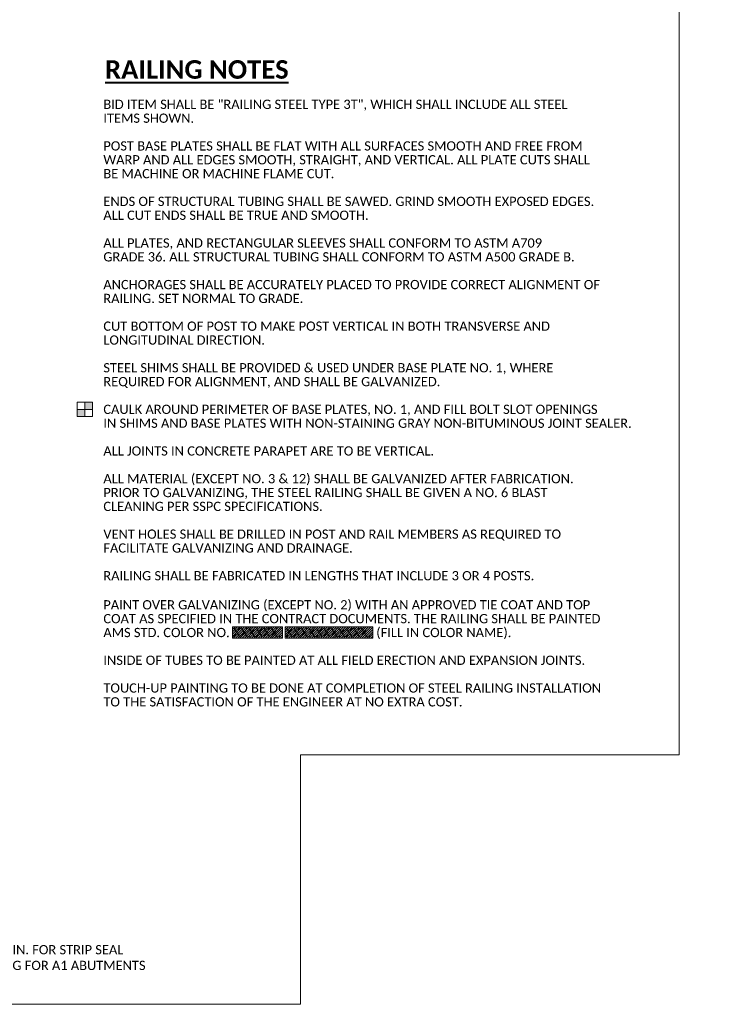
# Model space of a CAD drawing. Extents: x 5346 to 5963, y 23497 to 23756.
# Tile 6 of 8: x 5617 to 5730, y 23504 to 23663. Entities that reach past the tile are written whole.
import ezdxf
from ezdxf import colors
from ezdxf.entities.mleader import LeaderData, LeaderLine
from ezdxf.math import Vec2, Vec3

# ---------------------------------------------------------------- set-up
doc = ezdxf.new("R2010")
doc.units = 0
doc.header["$MEASUREMENT"] = 0
doc.layers.add('B_ANNO_DESIGN_NOTES', color=1, linetype='Continuous', lineweight=18, true_color=0xff0000)
for name, color, linetype, lineweight in [('B_ANNO_DIM', 7, 'Continuous', 18), ('B_ANNO_SYMB', 7, 'Continuous', 18), ('B_ANNO_TEXT', 7, 'Continuous', 18), ('B_ANNO_TEXT_TITLE', 7, 'Continuous', 40)]:
    doc.layers.add(name, color=color, linetype=linetype, lineweight=lineweight)
doc.layers.add('B_ANNO_NOPLOT', color=47, linetype='Continuous', lineweight=18, plot=False)
doc.styles.add('Annotative', font='calibri.ttf', dxfattribs={"height": 0.0625})
doc.styles.get("Standard").update_dxf_attribs({"font": 'calibri.ttf'})
doc.styles.add('Title', font='calibrib.ttf', dxfattribs={"height": 0.125})

# ---------------------------------------------------------------- blocks, each defined once
blk = doc.blocks.new('AnonymousCell9')
at = {"layer": 'B_ANNO_SYMB'}
h = blk.add_hatch(color=256, dxfattribs=at)
h.dxf.hatch_style = 1
h.paths.add_polyline_path([(1.24, 1.16), (0.01, 1.16), (0.01, -0.03), (1.24, -0.03)])
h.paths.add_polyline_path([(0.01, -0.03), (-1.22, -0.03), (-1.22, -1.16), (0.01, -1.16)])
for p, q in [((0.01, -1.16), (0.01, 1.16)), ((-1.22, -0.03), (1.24, -0.03))]:
    blk.add_line(p, q, dxfattribs=at)
at = {"layer": 'B_ANNO_SYMB', "flags": 128}
blk.add_lwpolyline([(-1.22, 1.16), (1.24, 1.16), (1.24, -1.16), (-1.22, -1.16), (-1.22, 1.16)], dxfattribs=at)
blk = doc.blocks.new('_Open30')
at = {"color": 0, "linetype": 'ByBlock', "lineweight": -2}
for p, q in [((-1, 0.27), (0, 0)), ((0, 0), (-1, -0.27)), ((0, 0), (-1, 0))]:
    blk.add_line(p, q, dxfattribs=at)
blk = doc.blocks.new('*U77')
at = {"layer": 'B_ANNO_DESIGN_NOTES'}
h = blk.add_hatch(dxfattribs=at)
h.set_pattern_fill('ANSI31', color=256, scale=2.1)
h.set_pattern_definition([(45, (309.57272, 60.3554), (-0.185616, 0.185616), [])])
h.paths.add_polyline_path([(305.51, 61.28), (313.63, 61.28), (313.63, 59.43), (305.51, 59.43)])
h = blk.add_hatch(dxfattribs=at)
h.set_pattern_fill('ANSI31', color=256, scale=2.1)
h.set_pattern_definition([(45, (321.1704, 60.3554), (-0.185616, 0.185616), [])])
h.paths.add_polyline_path([(314.06, 61.28), (328.28, 61.28), (328.28, 59.43), (314.06, 59.43)])
at = {"layer": 'B_ANNO_DESIGN_NOTES', "elevation": 0.84, "flags": 128}
for points in [[(305.51, 61.28), (313.63, 61.28), (313.63, 59.43), (305.51, 59.43), (305.51, 61.28)], [(314.06, 61.28), (328.28, 61.28), (328.28, 59.43), (314.06, 59.43), (314.06, 61.28)]]:
    blk.add_lwpolyline(points, dxfattribs=at)
at = {"layer": 'B_ANNO_NOPLOT', "flags": 128}
blk.add_lwpolyline([(0, 0), (0, 252), (323.93, 252), (323.93, 238.86), (378, 238.86), (378, 40.5), (316.57, 40.5), (316.57, 0)], close=True, dxfattribs=at)
at = {"layer": 'B_ANNO_TEXT', "insert": (284.56, 65.6, 1.68), "char_height": 1.5, "width": 109.3733, "attachment_point": 1, "line_spacing_factor": 0.9, "style": 'Annotative'}
blk.add_mtext('PAINT OVER GALVANIZING (EXCEPT NO. 2) WITH AN APPROVED TIE COAT AND TOP\\PCOAT AS SPECIFIED IN THE CONTRACT DOCUMENTS. THE RAILING SHALL BE PAINTED\\PAMS STD. COLOR NO.                                             (FILL IN COLOR NAME).\\P \\PINSIDE OF TUBES TO BE PAINTED AT ALL FIELD ERECTION AND EXPANSION JOINTS.\\P\\PTOUCH-UP PAINTING TO BE DONE AT COMPLETION OF STEEL RAILING INSTALLATION\\PTO THE SATISFACTION OF THE ENGINEER AT NO EXTRA COST.', dxfattribs=at)
at = {"layer": 'B_ANNO_TEXT', "style": 'Annotative'}
for tag, p in [('PAINT#', (305.6, 59.61)), ('PAINTN', (314.12, 59.6))]:
    blk.add_attdef(tag, p, '', height=1.5, dxfattribs=at)
blk = doc.blocks.new('INS_RAILCOMB3TDET_BASE')
at = {"layer": 'B_ANNO_NOPLOT', "flags": 128}
blk.add_lwpolyline([(0, 0), (0, 252), (323.9277, 252), (323.9277, 238.8552), (378, 238.8552), (378, 40.4996), (316.5708, 40.4996), (316.5708, 0)], close=True, dxfattribs=at)
at = {"color": 7, "linetype": 'Continuous'}
blk.add_blockref('AnonymousCell9', (281.5444, 96.5814, 0.8422), dxfattribs=at)
at = {"layer": 'B_ANNO_DIM', "style": 'Annotative'}
for tag, p in [('DIM1', (29.9278, 50.3787)), ('DIM2', (40.0924, 50.3811)), ('DIM3', (52.944, 50.3928)), ('DIM4', (65.6837, 50.3888)), ('DIM5', (78.5311, 50.3794)), ('DIM6', (88.6869, 50.3864))]:
    blk.add_attdef(tag, p, '', height=1.5, dxfattribs=at)
at = {"layer": 'B_ANNO_TEXT', "char_height": 1.5, "width": 109.373303, "attachment_point": 1, "line_spacing_factor": 0.9, "style": 'Annotative'}
for s, insert in [('BID ITEM SHALL BE "RAILING STEEL TYPE 3T", WHICH SHALL INCLUDE ALL STEEL\\PITEMS SHOWN.\\P \\PPOST BASE PLATES SHALL BE FLAT WITH ALL SURFACES SMOOTH AND FREE FROM\\PWARP AND ALL EDGES SMOOTH, STRAIGHT, AND VERTICAL. ALL PLATE CUTS SHALL\\PBE MACHINE OR MACHINE FLAME CUT.\\P  \\PENDS OF STRUCTURAL TUBING SHALL BE SAWED. GRIND SMOOTH EXPOSED EDGES.\\PALL CUT ENDS SHALL BE TRUE AND SMOOTH.\\P\\PALL PLATES, AND RECTANGULAR SLEEVES SHALL CONFORM TO ASTM A709\\PGRADE 36. ALL STRUCTURAL TUBING SHALL CONFORM TO ASTM A500 GRADE B.\\P \\PANCHORAGES SHALL BE ACCURATELY PLACED TO PROVIDE CORRECT ALIGNMENT OF\\PRAILING. SET NORMAL TO GRADE.\\P \\PCUT BOTTOM OF POST TO MAKE POST VERTICAL IN BOTH TRANSVERSE AND\\PLONGITUDINAL DIRECTION.\\P \\PSTEEL SHIMS SHALL BE PROVIDED & USED UNDER BASE PLATE NO. 1, WHERE\\PREQUIRED FOR ALIGNMENT, AND SHALL BE GALVANIZED.\\P \\PCAULK AROUND PERIMETER OF BASE PLATES, NO. 1, AND FILL BOLT SLOT OPENINGS\\PIN SHIMS AND BASE PLATES WITH NON-STAINING GRAY NON-BITUMINOUS JOINT SEALER.\\P \\PALL JOINTS IN CONCRETE PARAPET ARE TO BE VERTICAL.\\P \\PALL MATERIAL (EXCEPT NO. 3 & 12) SHALL BE GALVANIZED AFTER FABRICATION.\\PPRIOR TO GALVANIZING, THE STEEL RAILING SHALL BE GIVEN A NO. 6 BLAST\\PCLEANING PER SSPC SPECIFICATIONS.\\P\\PVENT HOLES SHALL BE DRILLED IN POST AND RAIL MEMBERS AS REQUIRED TO\\PFACILITATE GALVANIZING AND DRAINAGE. \\P \\PRAILING SHALL BE FABRICATED IN LENGTHS THAT INCLUDE 3 OR 4 POSTS.\\P ', (284.5587, 146.833, 1.6845)), ('\\A1;RDWY. OPENING OR 2{\\H0.7x;\\S1#2;}" MIN. FOR STRIP SEAL\\PEXP. JOINT AND {\\H0.7x;\\S1#2;}" OPENING FOR A1 ABUTMENTS', (243.5963, 9.9176, 1.6845))]:
    blk.add_mtext(s, dxfattribs=dict(at, insert=insert))
at = {"layer": 'B_ANNO_TEXT', "style": 'Annotative'}
blk.add_attdef('SL', (350.6667, 178.6152), '', height=1.5, dxfattribs=at)
at = {"layer": 'B_ANNO_TEXT_TITLE', "insert": (284.8375, 153.2401, 1.6845), "char_height": 3, "attachment_point": 1, "line_spacing_factor": 0.8, "style": 'Title'}
blk.add_mtext('{\\LRAILING NOTES}', dxfattribs=at)
at = {"layer": 'B_ANNO_DIM'}
ml = blk.add_multileader_mtext('Standard', dxfattribs=at)
ml.set_content('GALVANIZED', color=256)
ml.set_leader_properties()
ml.set_arrow_properties(name='OPEN30')
ml.build(insert=Vec2(0, 0))
ml.multileader.update_dxf_attribs({"text_right_attachment_type": 3, "dogleg_length": 0.0625, "arrow_head_size": 1.5, "scale": 24})
ctx = ml.context
ctx.base_point, ctx.scale, ctx.char_height, ctx.arrow_head_size, ctx.landing_gap_size, ctx.plane_origin = Vec3(157.5873, 137.961), 24, 1.5, 1.5, 0.75, Vec3(177.9846, 137.9472)
ctx.right_attachment = 3
notes = []
notes.append((ctx, [(0, (1, 1, 0), (172.7696, 137.9472), (-1, 0), 1.5, [(0, [(177.9846, 137.9472), (174.1374, 137.9472), (173.2255, 137.9472)], 0, [])])]))
ctx.mtext.insert, ctx.mtext.width, ctx.mtext.flow_direction = Vec3(158.3373, 138.7214), 12.284824, 5
ml = blk.add_multileader_mtext('Standard', dxfattribs=at)
ml.set_content("FIELD CLIP\\PAS REQ'D", color=256)
ml.set_leader_properties()
ml.set_arrow_properties(name='OPEN30')
ml.build(insert=Vec2(0, 0))
ml.multileader.update_dxf_attribs({"text_right_attachment_type": 3, "dogleg_length": 0.0625, "arrow_head_size": 1.5, "scale": 24})
ctx = ml.context
ctx.base_point, ctx.scale, ctx.char_height, ctx.arrow_head_size, ctx.landing_gap_size, ctx.plane_origin = Vec3(157.6204, 126.1836), 24, 1.5, 1.5, 0.75, Vec3(177.9846, 123.6571)
ctx.right_attachment = 3
notes.append((ctx, [(0, (1, 1, 0), (173.2255, 123.6571), (-1, 0), 4.5225, [(0, [(179.5641, 123.6571), (174.1374, 123.6571), (173.2255, 123.6571)], 0, [])])]))
ctx.mtext.insert, ctx.mtext.width, ctx.mtext.defined_height, ctx.mtext.flow_direction = Vec3(158.3704, 127.0438), 10.708744, 9.9728, 5
for ctx, leaders in notes:
    for number, flags, end, landing, length, lines in leaders:
        leader = LeaderData()
        leader.index, (leader.has_last_leader_line, leader.has_dogleg_vector, leader.attachment_direction) = number, flags
        leader.last_leader_point, leader.dogleg_vector, leader.dogleg_length = Vec3(end), Vec3(landing), length
        for number, points, colour, breaks in lines:
            line = LeaderLine()
            line.index, line.vertices, line.color, line.breaks = number, Vec3.list(points), colors.encode_raw_color(colour), breaks
            leader.lines.append(line)
        ctx.leaders.append(leader)

msp = doc.modelspace()

# ---------------------------------------------------------------- block references
msp.add_blockref('INS_RAILCOMB3TDET_BASE', (5346.24, 23503.5))

# ---------------------------------------------------------------- next in the draw order: block references
msp.add_blockref('*U77', (5346.24, 23503.5)).add_auto_attribs({'PAINT#': 'XXXXXX,', 'PAINTN': 'XXXXXXXXXXX.'})

doc.saveas('drawing.dxf')
